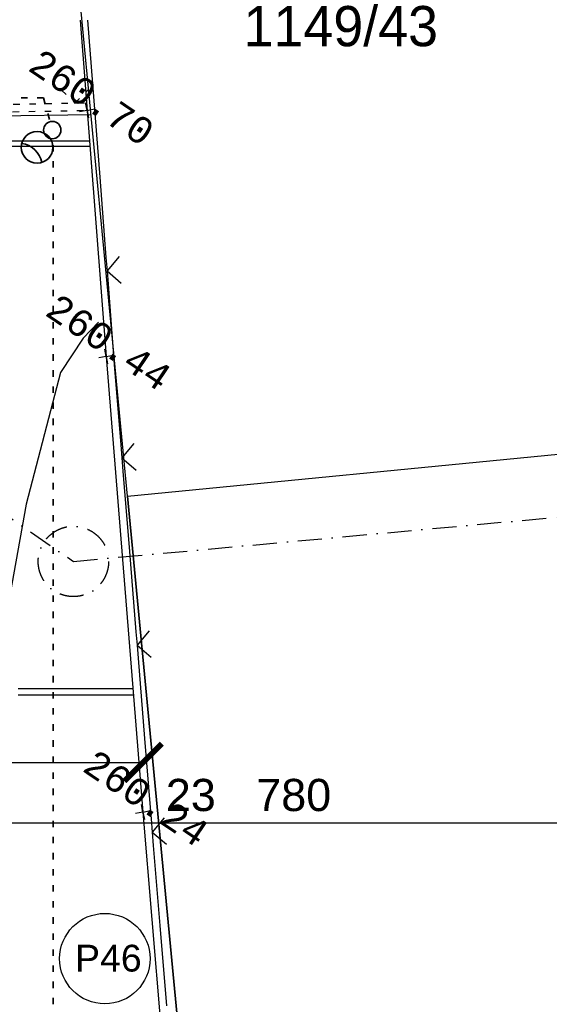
# Model space of a CAD drawing. Extents: x 4743276 to 9726129, y -4307434 to -1665362.
# Tile 114 of 121: x 4892384 to 4902258, y -1781473 to -1763112. Entities that reach past the tile are written whole.
import ezdxf
from ezdxf.enums import TextEntityAlignment as Align

# ---------------------------------------------------------------- set-up
doc = ezdxf.new("R2010")
doc.units = 0
doc.header["$MEASUREMENT"] = 0
doc.linetypes.add('ACAD_ISO03W100', pattern=[30, 12, -18])
doc.linetypes.add('BODKOCIARKOVANA_3', pattern=[5.6, 3, -1.3, 0, -1.3])
doc.layers.get('0').update_dxf_attribs({"linetype": 'CONTINUOUS'})
doc.layers.get('Defpoints').update_dxf_attribs({"color": 61, "linetype": 'CONTINUOUS'})
for name, color, linetype in [('body', 7, 'CONTINUOUS'), ('MÚRY', 1, 'CONTINUOUS'), ('POZEMOK', 8, 'CONTINUOUS'), ('siete', 6, 'CONTINUOUS'), ('TENKÁ', 7, 'CONTINUOUS'), ('Výšky', 64, 'CONTINUOUS'), ('ZARIADOVACIE', 144, 'CONTINUOUS')]:
    doc.layers.add(name, color=color, linetype=linetype)
doc.styles.add('MONOTXT', font='MONOTXT', dxfattribs={"height": 0.2})
doc.styles.get("Standard").update_dxf_attribs({"font": 'TXT', "width": 0.612})
doc.styles.add('Style-Arial', font='arial.ttf')
doc.dimstyles.new('STANDARD 200', dxfattribs={"dimtxt": 600, "dimasz": 700, "dimexe": 10, "dimexo": 200, "dimgap": 100, "dimtad": 1, "dimdsep": 46, "dimlunit": 6, "dimtxsty": 'Style-Arial', "dimblk": 'ARCHTICK', "dimblk1": 'OBLIQUE', "dimblk2": 'ARCHTICK', "dimcen": 2.5, "dimse1": 1, "dimse2": 1, "dimadec": 0, "dimazin": 0, "dimtfac": 1, "dimtmove": 1, "dimatfit": 3, "dimldrblk": 'OBLIQUE', "dimfxl": 1, "dimtolj": 1, "dimtzin": 0, "dimarcsym": 0})

# ---------------------------------------------------------------- blocks, each defined once
blk = doc.blocks.new('_ArchTick')
at = {"color": 0, "linetype": 'ByBlock', "const_width": 0.15}
blk.add_lwpolyline([(-0.5, -0.5), (0.5, 0.5)], dxfattribs=at)
blk = doc.blocks.new('*D41309')
at = {"layer": 'Defpoints', "color": 0}
for p in [(4881994, -1776964), (4894684, -1776964), (4894684, -1776964)]:
    blk.add_point(p, dxfattribs=at)
at = {"layer": 'ZARIADOVACIE', "color": 0, "lineweight": -2}
blk.add_line((4881994, -1776964), (4894684, -1776964), dxfattribs=at)
at = {"layer": 'ZARIADOVACIE', "color": 0, "linetype": 'ByBlock', "lineweight": -2, "xscale": 700, "yscale": 700, "zscale": 700, "rotation": 180}
blk.add_blockref('_ArchTick', (4881994, -1776964), dxfattribs=at)
at = {"layer": 'ZARIADOVACIE', "color": 0, "linetype": 'ByBlock', "lineweight": -2, "xscale": 700, "yscale": 700, "zscale": 700}
blk.add_blockref('_ArchTick', (4894684, -1776964), dxfattribs=at)
at = {"layer": 'ZARIADOVACIE', "color": 0, "insert": (4890354, -1776535), "char_height": 600, "attachment_point": 5, "style": 'Style-Arial'}
blk.add_mtext('\\A1;12ﾠ690', dxfattribs=at)
blk = doc.blocks.new('_OBLIQUE')
at = {"color": 0, "linetype": 'ByBlock'}
blk.add_line((-0.5, -0.5), (0.5, 0.5), dxfattribs=at)
blk = doc.blocks.new('*D41320')
at = {"layer": 'Defpoints', "color": 0}
for p in [(4881994, -1774681), (4905774, -1775081), (4905774, -1778092)]:
    blk.add_point(p, dxfattribs=at)
at = {"layer": 'ZARIADOVACIE', "color": 0, "lineweight": -2}
blk.add_line((4881994, -1778092), (4905774, -1778092), dxfattribs=at)
at = {"layer": 'ZARIADOVACIE', "color": 0, "linetype": 'ByBlock', "lineweight": -2, "xscale": 700, "yscale": 700, "zscale": 700, "rotation": 180}
blk.add_blockref('_ArchTick', (4881994, -1778092), dxfattribs=at)
at = {"layer": 'ZARIADOVACIE', "color": 0, "linetype": 'ByBlock', "lineweight": -2, "xscale": 700, "yscale": 700, "zscale": 700}
blk.add_blockref('_ArchTick', (4905774, -1778092), dxfattribs=at)
at = {"layer": 'ZARIADOVACIE', "color": 0, "insert": (4896650, -1777574), "char_height": 600, "attachment_point": 5, "style": 'Style-Arial'}
blk.add_mtext('\\A1;23ﾠ780', dxfattribs=at)

msp = doc.modelspace()

# ---------------------------------------------------------------- linework, layer by layer
at = {"layer": 'body', "color": 1, "linetype": 'Continuous'}
for p, q in [((4893639.403, -1764802.504), (4893612.418, -1764663.681)), ((4893639.403, -1764802.504), (4893500.58, -1764829.489)), ((4893639.403, -1764802.504), (4893778.226, -1764775.52)), ((4893639.403, -1764802.504), (4893666.387, -1764941.327)), ((4893995.099, -1769393.253), (4893968.115, -1769254.43)), ((4893995.099, -1769393.253), (4893856.276, -1769420.237)), ((4893995.099, -1769393.253), (4894133.922, -1769366.269)), ((4893995.099, -1769393.253), (4894022.084, -1769532.076)), ((4894682.473, -1777887.891), (4894543.65, -1777914.876)), ((4894682.473, -1777887.891), (4894655.488, -1777749.068)), ((4894682.473, -1777887.891), (4894821.296, -1777860.907)), ((4894682.473, -1777887.891), (4894709.457, -1778026.714))]:
    msp.add_line(p, q, dxfattribs=at)
at = {"layer": 'POZEMOK', "linetype": 'Continuous'}
for p, q in [((4894392.604, -1771997.817), (4891069.792, -1737152.482)), ((4836470.931, -1765665.911), (4893715.518, -1764882.794)), ((4894392.604, -1771997.817), (4925830.63, -1768933.929)), ((4896187.827, -1790831.555), (4894392.604, -1771997.817)), ((4894392.604, -1771997.817), (4896187.827, -1790831.555))]:
    msp.add_line(p, q, dxfattribs=at)
at = {"layer": 'siete', "linetype": 'ACAD_ISO03W100', "lineweight": 35, "ltscale": 10}
for p, q in [((4892829.242, -1764570.548), (4871091.563, -1764570.548)), ((4892829.242, -1764570.548), (4892949.173, -1765013.86)), ((4893006.361, -1795870.587), (4893006.361, -1765332.869))]:
    msp.add_line(p, q, dxfattribs=at)
at = {"layer": 'siete', "color": 110, "linetype": 'BODKOCIARKOVANA_3', "lineweight": 25, "ltscale": 150}
for p, q in [((4891890.604, -1772183.817), (4893385.104, -1773214.317)), ((4893385.104, -1773214.317), (4902402.104, -1772389.817))]:
    msp.add_line(p, q, dxfattribs=at)
at = {"layer": 'siete', "lineweight": 35}
for centre, radius in [((4892991.563, -1765170.548), 162.321), ((4892709.142, -1765491.318), 295.22)]:
    msp.add_circle(centre, radius, dxfattribs=at)
at = {"layer": 'siete', "color": 110, "linetype": 'BODKOCIARKOVANA_3', "lineweight": 25, "ltscale": 150}
msp.add_circle((4893385.104, -1773214.317), 656.16, dxfattribs=at)
at = {"layer": 'siete', "lineweight": 35}
msp.add_arc((4892357.472, -1765860.034), 446.576, 11.160851, 81.5502235, dxfattribs=at)
at = {"layer": 'TENKÁ', "color": 7, "linetype": 'Continuous'}
for p, q in [((4893509.083, -1763120.548), (4893995.099, -1769393.253)), ((4893649.06, -1763120.548), (4893876.999, -1766050.774)), ((4893876.999, -1766050.774), (4893992.321, -1767548.278)), ((4893992.321, -1767548.278), (4894011.51, -1767795.227)), ((4894237.053, -1767528.8), (4894011.51, -1767795.227)), ((4894011.51, -1767795.227), (4894275.14, -1768024.916)), ((4894011.51, -1767795.227), (4894030.968, -1768043.564)), ((4893995.099, -1769393.253), (4894682.473, -1777887.891)), ((4894147.678, -1769540.799), (4894268.553, -1771037.224)), ((4894268.553, -1771037.224), (4894288.57, -1771284.732)), ((4894512.456, -1771017.187), (4894288.57, -1771284.732)), ((4894288.57, -1771284.732), (4894553.319, -1771512.762)), ((4894288.57, -1771284.732), (4894308.588, -1771532.24)), ((4894308.588, -1771532.24), (4894429.463, -1773028.665)), ((4894429.463, -1773028.665), (4894551.167, -1774525.649)), ((4894551.167, -1774525.649), (4894571.184, -1774773.157)), ((4894795.069, -1774505.612), (4894571.184, -1774773.157)), ((4894571.184, -1774773.157), (4894835.104, -1775000.628)), ((4894571.184, -1774773.157), (4894591.201, -1775020.665)), ((4894591.201, -1775020.665), (4894712.076, -1776517.09)), ((4894682.473, -1777887.891), (4895622.208, -1789259.503)), ((4894833.78, -1778014.074), (4894853.798, -1778261.582)), ((4895077.683, -1777994.037), (4894853.798, -1778261.582)), ((4894853.798, -1778261.582), (4895118.547, -1778489.613)), ((4894853.798, -1778261.582), (4894874.644, -1778509.65)), ((4894874.644, -1778509.65), (4894998.296, -1780005.535)), ((4894998.296, -1780005.535), (4895121.388, -1781502.249))]:
    msp.add_line(p, q, dxfattribs=at)
at = {"layer": 'TENKÁ', "color": 125, "linetype": 'ACAD_ISO03W100', "ltscale": 10}
for p, q in [((4893160.781, -1764426.597), (4893413.537, -1764667.043)), ((4893413.537, -1764667.043), (4893658.129, -1764417.083)), ((4891664.366, -1764699.462), (4893693.006, -1764661.345)), ((4893413.537, -1764667.043), (4893661.796, -1764662.007)), ((4880253.497, -1765051.826), (4893639.403, -1764802.504))]:
    msp.add_line(p, q, dxfattribs=at)
at = {"layer": 'TENKÁ'}
for p, q in [((4812430.551, -1765370.548), (4893683.415, -1765370.548)), ((4812433.924, -1765470.548), (4893691.163, -1765470.548)), ((4894496.355, -1775587.824), (4892353.799, -1775587.824)), ((4894506.065, -1775707.824), (4892353.799, -1775707.824))]:
    msp.add_line(p, q, dxfattribs=at)
at = {"layer": 'TENKÁ', "color": 7, "linetype": 'Continuous', "flags": 128}
for points in [[(4894030.968, -1768043.564), (4894134.943, -1769382.638), (4894147.678, -1769540.799)], [(4894712.076, -1776517.09), (4894821.488, -1777876.717), (4894833.78, -1778014.074)]]:
    msp.add_lwpolyline(points, dxfattribs=at)
at = {"layer": 'TENKÁ'}
msp.add_circle((4893971.082, -1780621.5), 842.959, dxfattribs=at)
at = {"layer": 'Výšky', "color": 30, "linetype": 'Continuous', "flags": 128}
msp.add_lwpolyline([(4893855.72, -1768754.03), (4893565.372, -1769053.943), (4893142.563, -1769691.512), (4892504.412, -1772145.141), (4891504.748, -1777697.355), (4890441.256, -1781512.988), (4887942.445, -1786304.909), (4886732.809, -1786937.667), (4884369.334, -1786695.922), (4880350.814, -1784900.647), (4878312.705, -1783639.31), (4874143.089, -1782077.717), (4870049.86, -1782135.73), (4863192.893, -1783714.226), (4857681.624, -1784374.193), (4853050.256, -1784958.21), (4851014.33, -1785704.965), (4847763.86, -1788705.791), (4846844.206, -1790593.203), (4845591.525, -1799007.045), (4845677.437, -1803297.755), (4846844.808, -1808940.184), (4848350.654, -1812358.676)], dxfattribs=at)

# ---------------------------------------------------------------- texts
at = {"layer": 'MÚRY', "color": 0, "ltscale": 0.25, "style": 'Style-Arial'}
msp.add_text('P46', height=500, dxfattribs=at).set_placement((4893415.242, -1780862.499))
at = {"layer": 'TENKÁ', "ltscale": 0.25}
msp.add_text('1149/43', height=750, dxfattribs=at).set_placement((4896557.183, -1763606.719))
at = {"layer": 'Výšky', "linetype": 'Continuous', "style": 'MONOTXT'}
for s, p in [('260.70', (4893588.831, -1764768.394)), ('260.44', (4893906.392, -1769333.419)), ('260.24', (4894603.714, -1777834.768))]:
    msp.add_text(s, height=500, rotation=326, dxfattribs=at).set_placement(p, align=Align.CENTER)

# ---------------------------------------------------------------- dimensions: what is measured, and where the dimension line sits
at = {"layer": 'ZARIADOVACIE', "color": 7}
for base, p1, p2, picture, middle in [((4905773.799, -1778091.5), (4881993.799, -1774680.548), (4905773.799, -1775080.548), '*D41320', (4896649.5, -1777980.5)), ((4894683.799, -1776964.5), (4881993.799, -1776964.5), (4894683.799, -1776964.5), '*D41309', (4890353.5, -1776941))]:
    dim = msp.add_linear_dim(base=base, p1=p1, p2=p2, dimstyle='STANDARD 200', override={"dimtxsty": 'Style-Arial', "dimldrblk": 'OBLIQUE'}, dxfattribs=at)
    dim.commit()
    dim.dimension.update_dxf_attribs({"geometry": picture, "text_midpoint": middle, "dimtype": 160})

doc.saveas('drawing.dxf')
